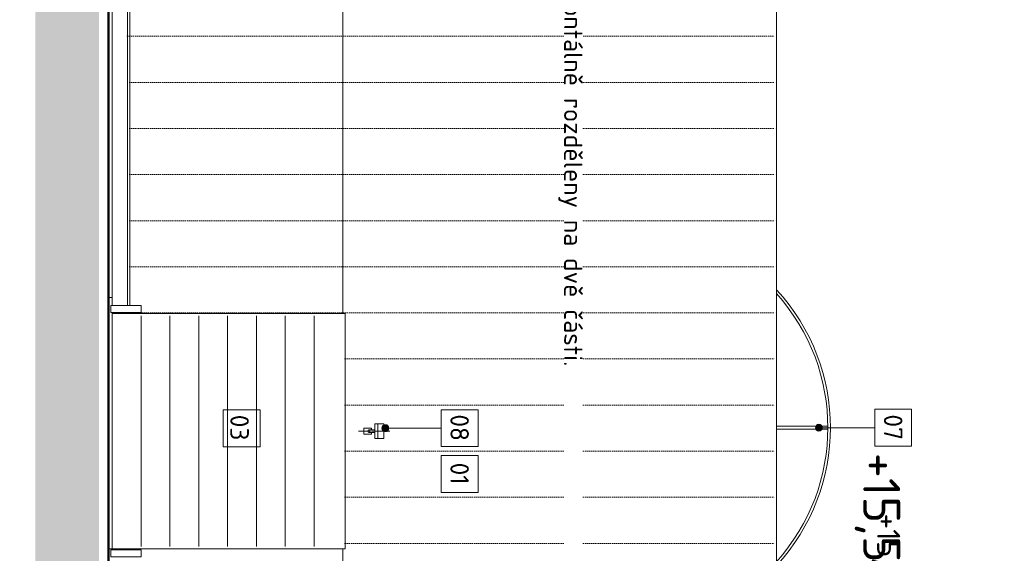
# Model space of a CAD drawing. Header units: millimetres. Extents: x -725694 to 4766210, y -2984614 to 2187451.
# Tile 25 of 256: x -27432 to -6088, y 33665 to 45240. Entities that reach past the tile are written whole.
import ezdxf
from ezdxf import colors
from ezdxf.entities.mleader import LeaderData, LeaderLine
from ezdxf.enums import TextEntityAlignment as Align
from ezdxf.math import Vec2, Vec3

# ---------------------------------------------------------------- set-up
doc = ezdxf.new("R2010")
doc.units = ezdxf.units.MM
doc.linetypes.add('DIVIDE', pattern=[31.75, 12.7, -6.35, 0, -6.35, 0, -6.35])
doc.linetypes.add('DOT', pattern=[6.35, 0, -6.35])
for name, color, linetype in [('0 @ 1', 7, 'Continuous'), ('0 @ 10', 7, 'Continuous'), ('0 @ 100', 7, 'Continuous'), ('0 @ 200', 7, 'Continuous'), ('0 @ 250 (1)', 7, 'Continuous'), ('0 @ 250 (2)', 7, 'Continuous'), ('0 @ 400', 7, 'Continuous')]:
    doc.layers.add(name, color=color, linetype=linetype)
for name, color, linetype, lineweight in [('A99_N_kce-pohl', 7, 'Continuous', 9), ('A99_N_koty-200-vysk', 7, 'Continuous', 9), ('A99_N_leg-text', 7, 'Continuous', 9), ('A99_N_sraf', 7, 'Continuous', 0), ('A99_N_sraf @ 200', 7, 'Continuous', 0), ('A99_N_txt-popis-50 @ 200', 7, 'Continuous', 9), ('A99_S_kce-pohl', 7, 'Continuous', 5), ('PBS - odstupy', 1, 'DIVIDE', 30)]:
    doc.layers.add(name, color=color, linetype=linetype, lineweight=lineweight)
doc.styles.add('A99_kota', font='isocpeur.ttf', dxfattribs={"height": 2})
doc.styles.add('A99_popis', font='isocpeur.ttf')
doc.styles.add('ISOCPEUR_2', font='isocpeur.ttf', dxfattribs={"height": 2})

# ---------------------------------------------------------------- blocks, each defined once
blk = doc.blocks.new('*U124')
at = {"color": 0, "linetype": 'ByBlock', "lineweight": -2}
blk.add_line((-3, 0), (7, 0), dxfattribs=at)
for points in [[(0, 0), (0, 5), (0, 5), (9.7, 5)], [(-1.75, 1.75), (0, 0), (1.75, 1.75)]]:
    blk.add_lwpolyline(points, dxfattribs=at)
at = {"color": 0, "linetype": 'ByBlock', "lineweight": -2, "style": 'A99_kota'}
for tag, p in [('VYSKA', (9.2, 7.75)), ('POPIS', (9.2, 4.5))]:
    blk.add_attdef(tag, text='', height=2, dxfattribs=at).set_placement(p, align=Align.TOP_RIGHT)
blk = doc.blocks.new('*U6415')
at = {"layer": 'A99_N_koty-200-vysk', "lineweight": 5}
ref = blk.add_blockref('*U124', (-9865, 32500), dxfattribs=dict(at, xscale=200, yscale=200, zscale=200, rotation=270))
ref.add_attrib('VYSKA', '+15,560', dxfattribs={"layer": '0 @ 400', "color": 0, "linetype": 'ByBlock', "lineweight": -2, "height": 800, "rotation": 270, "style": 'A99_kota'}).set_placement((-8345, 32335), align=Align.TOP_RIGHT)
ref = blk.add_blockref('*U124', (-9865, 32500), dxfattribs=dict(at, xscale=200, yscale=200, zscale=200, rotation=270))
ref.add_attrib('VYSKA', '+15,560', dxfattribs={"layer": '0 @ 250 (1)', "color": 0, "linetype": 'ByBlock', "lineweight": -2, "height": 500, "rotation": 270, "style": 'A99_kota'}).set_placement((-8345, 32335), align=Align.TOP_RIGHT)
ref = blk.add_blockref('*U124', (-9865, 32500), dxfattribs=dict(at, xscale=200, yscale=200, zscale=200, rotation=270))
ref.add_attrib('VYSKA', '+15,560', dxfattribs={"layer": '0 @ 250 (2)', "color": 0, "linetype": 'ByBlock', "lineweight": -2, "height": 500, "rotation": 270, "style": 'A99_kota'}).set_placement((-8345, 32335), align=Align.TOP_RIGHT)
ref = blk.add_blockref('*U124', (-9865, 32500), dxfattribs=dict(at, xscale=200, yscale=200, zscale=200, rotation=270))
ref.add_attrib('VYSKA', '+15,560', dxfattribs={"layer": '0 @ 100', "color": 0, "linetype": 'ByBlock', "lineweight": -2, "height": 200, "rotation": 270, "style": 'A99_kota'}).set_placement((-8345, 32335), align=Align.TOP_RIGHT)
ref = blk.add_blockref('*U124', (-9865, 32500), dxfattribs=dict(at, xscale=200, yscale=200, zscale=200, rotation=270))
ref.add_attrib('VYSKA', '+15,560', dxfattribs={"layer": '0 @ 200', "color": 0, "linetype": 'ByBlock', "lineweight": -2, "height": 400, "rotation": 270, "style": 'A99_kota'}).set_placement((-8315, 30660), align=Align.TOP_RIGHT)
ref = blk.add_blockref('*U124', (-9865, 32500), dxfattribs=dict(at, xscale=200, yscale=200, zscale=200, rotation=270))
ref.add_attrib('VYSKA', '+15,560', dxfattribs={"layer": '0 @ 1', "color": 0, "linetype": 'ByBlock', "lineweight": -2, "height": 2, "rotation": 270, "style": 'A99_kota'}).set_placement((-8345, 32335), align=Align.TOP_RIGHT)
ref = blk.add_blockref('*U124', (-9865, 32500), dxfattribs=dict(at, xscale=200, yscale=200, zscale=200, rotation=270))
ref.add_attrib('VYSKA', '+15,560', dxfattribs={"layer": '0 @ 10', "color": 0, "linetype": 'ByBlock', "lineweight": -2, "height": 20, "rotation": 270, "style": 'A99_kota'}).set_placement((-8345, 32335), align=Align.TOP_RIGHT)

msp = doc.modelspace()

# ---------------------------------------------------------------- hatches: boundary and pattern name
at = {"layer": 'A99_N_leg-text', "lineweight": 9}
h = msp.add_hatch(color=256, dxfattribs=at)
h.dxf.hatch_style = 1
edge = h.paths.add_edge_path()
edge.add_arc((-10107.2, 36390), 75, 0, 360)
at = {"layer": 'A99_N_sraf @ 200', "linetype": 'Continuous', "lineweight": 0}
h = msp.add_hatch(color=252, dxfattribs=at)
h.dxf.hatch_style = 1
h.paths.add_polyline_path([(-25710, 111540), (-27092.5, 111540), (-27092.5, -5780), (-25710, -5780)])

# ---------------------------------------------------------------- linework, layer by layer
at = {"layer": 'A99_N_kce-pohl', "color": 252, "lineweight": 50}
msp.add_line((-25505, -5755), (-25505, 106580), dxfattribs=at)
at = {"layer": 'A99_N_kce-pohl', "color": 1, "linetype": 'Continuous', "lineweight": 13}
msp.add_line((-11025, 44880), (-11025, 81865), dxfattribs=at)
at = {"layer": 'A99_N_kce-pohl', "color": 1, "linetype": 'Continuous', "lineweight": 9}
for p, q in [((-25095, 48205), (-25095, 44880)), ((-25045, 48205), (-25045, 44880))]:
    msp.add_line(p, q, dxfattribs=at)
at = {"layer": 'A99_N_kce-pohl', "color": 5, "linetype": 'Continuous', "lineweight": 9}
for p, q in [((-25095, 44880), (-25095, 39040)), ((-25045, 44880), (-25045, 39040))]:
    msp.add_line(p, q, dxfattribs=at)
at = {"layer": 'A99_N_kce-pohl', "color": 5, "linetype": 'Continuous', "lineweight": 13}
msp.add_line((-11025, 26200), (-11025, 44880), dxfattribs=at)
at = {"layer": 'A99_N_kce-pohl', "color": 5, "linetype": 'Continuous', "lineweight": 5}
for p, q in [((-25095, 38890), (-25095, 38865)), ((-25095, 38890), (-25095, 38865)), ((-25045, 38890), (-25045, 38865)), ((-25045, 38890), (-25045, 38865)), ((-25095, 33765), (-25095, 33740)), ((-25095, 33740), (-25095, 33765)), ((-25045, 33765), (-25045, 33740)), ((-25045, 33740), (-25045, 33765))]:
    msp.add_line(p, q, dxfattribs=at)
at = {"layer": 'A99_N_kce-pohl', "color": 1, "lineweight": 9}
msp.add_lwpolyline([(-20425, 44880), (-20425, 51835)], dxfattribs=at)
at = {"layer": 'A99_N_kce-pohl', "color": 5, "lineweight": 9}
for points in [[(-20425, 38865), (-20425, 44880)], [(-20425, 24625), (-20425, 33765)]]:
    msp.add_lwpolyline(points, dxfattribs=at)
at = {"layer": 'A99_N_kce-pohl', "color": 5, "linetype": 'Continuous', "lineweight": 5}
for points in [[(-25425.2, 39040), (-25425.2, 39215), (-25505, 39215)], [(-25425.2, 38815), (-25425.2, 38890)], [(-24800, 38815), (-24800, 38815), (-24800, 33815)], [(-24175, 38815), (-24175, 38815), (-24175, 33815)], [(-23550, 38815), (-23550, 38815), (-23550, 33815)], [(-22925, 38815), (-22925, 38815), (-22925, 33815)], [(-22300, 38815), (-22300, 38815), (-22300, 33815)], [(-21675, 38815), (-21675, 38815), (-21675, 33815)], [(-21050, 38815), (-21050, 38815), (-21050, 33815)], [(-20090, 36315), (-19832.5, 36315)], [(-19805, 36287.5), (-19805, 36252.5), (-19970, 36252.5), (-19970, 36377.5), (-19805, 36377.5), (-19805, 36342.5)], [(-19860.2, 36342.5), (-19730, 36342.5)], [(-19860.2, 36287.5), (-19730, 36287.5)], [(-19805, 36315), (-19410.2, 36315)], [(-19670, 36475), (-19670, 36155)], [(-25425, 33765), (-25505, 33765)], [(-25425.2, 33815), (-25425.2, 33740)], [(-25425, 33815), (-25425, 33740)]]:
    msp.add_lwpolyline(points, dxfattribs=at)
for points in [[(-24800.2, 39040), (-25455.2, 39040), (-25455.2, 38890), (-24800.2, 38890)], [(-19535.2, 36475), (-19535.2, 36155), (-19730, 36155), (-19730, 36475)], [(-24800.2, 33590), (-25455.2, 33590), (-25455.2, 33740), (-24800.2, 33740)]]:
    msp.add_lwpolyline(points, close=True, dxfattribs=at)
at = {"layer": 'A99_N_kce-pohl', "color": 5, "linetype": 'Continuous', "lineweight": 9}
msp.add_lwpolyline([(-25425, 38865), (-20375, 38865), (-20375, 33765), (-25425, 33765)], close=True, dxfattribs=at)
at = {"layer": 'A99_N_kce-pohl', "color": 1, "linetype": 'Continuous', "lineweight": 0}
for points in [[(-9915, 36425), (-11025, 36425)], [(-9915, 36355), (-11025, 36355)]]:
    msp.add_lwpolyline(points, dxfattribs=at)
at = {"layer": 'A99_N_kce-pohl', "color": 5, "linetype": 'Continuous', "lineweight": 5}
msp.add_circle((-19860, 36315), 27.5, dxfattribs=at)
at = {"layer": 'A99_N_kce-pohl', "color": 1, "linetype": 'Continuous', "lineweight": 0}
for centre, radius, start, end in [((-14267.5, 36390), 4410, 317.32926, 42.67074), ((-14267.4, 36390), 4354.9, 318.11967, 41.88033)]:
    msp.add_arc(centre, radius, start, end, dxfattribs=at)
at = {"layer": 'A99_N_leg-text', "lineweight": 9}
msp.add_lwpolyline([(-22217.5, 36775), (-23017.5, 36775), (-23017.5, 35975), (-22217.5, 35975)], close=True, dxfattribs=at)
msp.add_lwpolyline([(-8897, 36390), (-10105, 36390)], dxfattribs=at)
msp.add_circle((-10107.2, 36390), 75, dxfattribs=at)
at = {"layer": 'A99_N_sraf', "linetype": 'DOT', "lineweight": 5, "ltscale": 7}
msp.add_lwpolyline([(-25095, 44880), (-11025, 44880)], dxfattribs=at)
at = {"layer": 'A99_N_sraf', "color": 5, "linetype": 'DOT', "lineweight": 5, "ltscale": 7}
for points in [[(-25045, 43880), (-11025, 43880)], [(-25045, 42880), (-11025, 42880)], [(-25045, 41880), (-11025, 41880)], [(-25045, 40880), (-11025, 40880)], [(-25045, 39880), (-11025, 39880)], [(-25045, 38880), (-11025, 38880)], [(-20375, 37880), (-11025, 37880)], [(-20375, 36880), (-11025, 36880)], [(-20375, 35880), (-11025, 35880)], [(-20375, 34880), (-11025, 34880)], [(-20375, 33880), (-11025, 33880)]]:
    msp.add_lwpolyline(points, dxfattribs=at)
at = {"layer": 'A99_S_kce-pohl'}
msp.add_lwpolyline([(-25425, 39040), (-25425, 51660)], dxfattribs=at)
at = {"layer": 'A99_S_kce-pohl', "color": 5}
msp.add_lwpolyline([(-25425, 33740), (-25425, 38890)], dxfattribs=at)

# ---------------------------------------------------------------- block references
at = {"layer": 'PBS - odstupy', "color": 4, "linetype": 'Continuous', "lineweight": 0}
msp.add_blockref('*U6415', (0, 0), dxfattribs=at)

# ---------------------------------------------------------------- texts
at = {"layer": 'A99_N_leg-text', "lineweight": 9, "insert": (-22465.7, 36392.5), "char_height": 400, "width": 717.083, "attachment_point": 2, "rotation": 270, "line_spacing_factor": 1.149209, "style": 'ISOCPEUR_2'}
msp.add_mtext('{\\fISOCPEUR|b1|i0|c238|p34;03}', dxfattribs=at)

# ---------------------------------------------------------------- leaders
at = {"layer": 'A99_N_txt-popis-50 @ 200', "lineweight": 9}
ml = msp.add_multileader_mtext('Standard', dxfattribs=at)
ml.set_content('\\A1;{\\C256;osazení nových sekčních vrat\\PII. etapa)}', color=1, style='A99_popis')
ml.set_leader_properties(color=256, linetype='ByLayer', lineweight=-1)
ml.build(insert=Vec2(0, 0))
ml.multileader.update_dxf_attribs({"dogleg_length": 6.4, "arrow_head_size": 200, "scale": 200})
ctx = ml.context
ctx.base_point, ctx.scale, ctx.char_height, ctx.arrow_head_size, ctx.landing_gap_size, ctx.plane_origin = Vec3(9755, 35330), 200, 400, 200, 400, Vec3(8542.5, 27235)
ctx.text_align_type = 1
notes = []
notes.append((ctx, [(0, (1, 1, 0), (9112.5, 35330), (1, 0), 642.5, [(0, [(5985, 35330)], 0, [])])]))
ctx.mtext.insert, ctx.mtext.width, ctx.mtext.alignment, ctx.mtext.flow_direction = Vec3(13795, 35590), 7394.888, 2, 5
for ctx, leaders in notes:
    for number, flags, end, landing, length, lines in leaders:
        leader = LeaderData()
        leader.index, (leader.has_last_leader_line, leader.has_dogleg_vector, leader.attachment_direction) = number, flags
        leader.last_leader_point, leader.dogleg_vector, leader.dogleg_length = Vec3(end), Vec3(landing), length
        for number, points, colour, breaks in lines:
            line = LeaderLine()
            line.index, line.vertices, line.color, line.breaks = number, Vec3.list(points), colors.encode_raw_color(colour), breaks
            leader.lines.append(line)
        ctx.leaders.append(leader)

# ---------------------------------------------------------------- next in the draw order: texts
at = {"layer": 'A99_N_leg-text', "lineweight": 9, "insert": (-8297, 36400), "char_height": 400, "width": 402.994, "attachment_point": 2, "rotation": 270, "line_spacing_factor": 1.149209, "style": 'ISOCPEUR_2', "bg_fill": 3, "box_fill_scale": 1, "bg_fill_color": 256, "bg_fill_transparency": 0}
msp.add_mtext('\\A1;{\\fISOCPEUR|b1|i0|c238|p34;07}', dxfattribs=at)

# ---------------------------------------------------------------- next in the draw order: leaders
at = {"layer": 'A99_N_txt-popis-50 @ 200', "lineweight": 9}
ml = msp.add_multileader_mtext('Standard', dxfattribs=at)
ml.set_content('\\A1;{\\C256;vertikalní panely budou v úrovni +5,000 m (horní hrana vrat) horizontálně rozděleny na dvě části. }', color=1, style='A99_popis')
ml.set_leader_properties(color=256, linetype='ByLayer', lineweight=-1)
ml.build(insert=Vec2(0, 0))
ml.multileader.update_dxf_attribs({"dogleg_length": 1, "arrow_head_size": 300, "scale": 200})
ctx = ml.context
ctx.base_point, ctx.scale, ctx.char_height, ctx.arrow_head_size, ctx.landing_gap_size, ctx.plane_origin, ctx.plane_x_axis, ctx.plane_y_axis = Vec3(-15492.1, 62540), 200, 400, 300, 250, Vec3(-22778.5, 49960), Vec3(0, -1), Vec3(1, 0)
notes = []
notes.append((ctx, [(1, (1, 1, 0), (-15492.1, 46395), (0, 1), 585, [(0, [(-20425, 46390)], 0, [])])]))
ctx.mtext.insert, ctx.mtext.text_direction, ctx.mtext.rotation, ctx.mtext.width, ctx.mtext.flow_direction = Vec3(-15232.1, 62290), Vec3(0, -1), 4.712389, 15234.519, 5
ctx.mtext.has_bg_fill, ctx.mtext.bg_color, ctx.mtext.bg_scale_factor, ctx.mtext.bg_transparency, ctx.mtext.use_window_bg_color = 1, -1073741824, 1, 0, 1
for ctx, leaders in notes:
    for number, flags, end, landing, length, lines in leaders:
        leader = LeaderData()
        leader.index, (leader.has_last_leader_line, leader.has_dogleg_vector, leader.attachment_direction) = number, flags
        leader.last_leader_point, leader.dogleg_vector, leader.dogleg_length = Vec3(end), Vec3(landing), length
        for number, points, colour, breaks in lines:
            line = LeaderLine()
            line.index, line.vertices, line.color, line.breaks = number, Vec3.list(points), colors.encode_raw_color(colour), breaks
            leader.lines.append(line)
        ctx.leaders.append(leader)

# ---------------------------------------------------------------- next in the draw order: hatches: boundary and pattern name
at = {"layer": 'A99_N_leg-text', "lineweight": 5}
h = msp.add_hatch(color=256, dxfattribs=at)
h.dxf.hatch_style = 1
edge = h.paths.add_edge_path()
edge.add_arc((-19505.2, 36380), 75, 0, 360)

# ---------------------------------------------------------------- next in the draw order: linework, layer by layer
at = {"layer": 'A99_N_leg-text', "lineweight": 9}
for points in [[(-8097, 36790), (-8897, 36790), (-8897, 35990), (-8097, 35990)], [(-17495, 35785), (-18295, 35785), (-18295, 34985), (-17495, 34985)]]:
    msp.add_lwpolyline(points, close=True, dxfattribs=at)
msp.add_lwpolyline([(-18295, 36380), (-19572.5, 36380)], dxfattribs=at)
at = {"layer": 'A99_N_leg-text', "lineweight": 5}
msp.add_circle((-19505.2, 36380), 75, dxfattribs=at)

# ---------------------------------------------------------------- next in the draw order: texts
at = {"layer": 'A99_N_leg-text', "lineweight": 9, "insert": (-17695, 36390), "char_height": 400, "width": 402.994, "attachment_point": 2, "rotation": 270, "line_spacing_factor": 1.149209, "style": 'ISOCPEUR_2', "bg_fill": 3, "box_fill_scale": 1, "bg_fill_color": 256, "bg_fill_transparency": 0}
msp.add_mtext('\\A1;{\\fISOCPEUR|b1|i0|c238|p34;08}', dxfattribs=at)

# ---------------------------------------------------------------- next in the draw order: linework, layer by layer
at = {"layer": 'A99_N_leg-text', "lineweight": 9}
msp.add_lwpolyline([(-17495, 36780), (-18295, 36780), (-18295, 35980), (-17495, 35980)], close=True, dxfattribs=at)

# ---------------------------------------------------------------- next in the draw order: texts
at = {"layer": 'A99_N_leg-text', "lineweight": 9, "insert": (-17695, 35395), "char_height": 400, "width": 402.994, "attachment_point": 2, "rotation": 270, "line_spacing_factor": 1.149209, "style": 'ISOCPEUR_2', "bg_fill": 3, "box_fill_scale": 1, "bg_fill_color": 256, "bg_fill_transparency": 0}
msp.add_mtext('\\A1;{\\fISOCPEUR|b1|i0|c238|p34;01}', dxfattribs=at)

doc.saveas('drawing.dxf')
